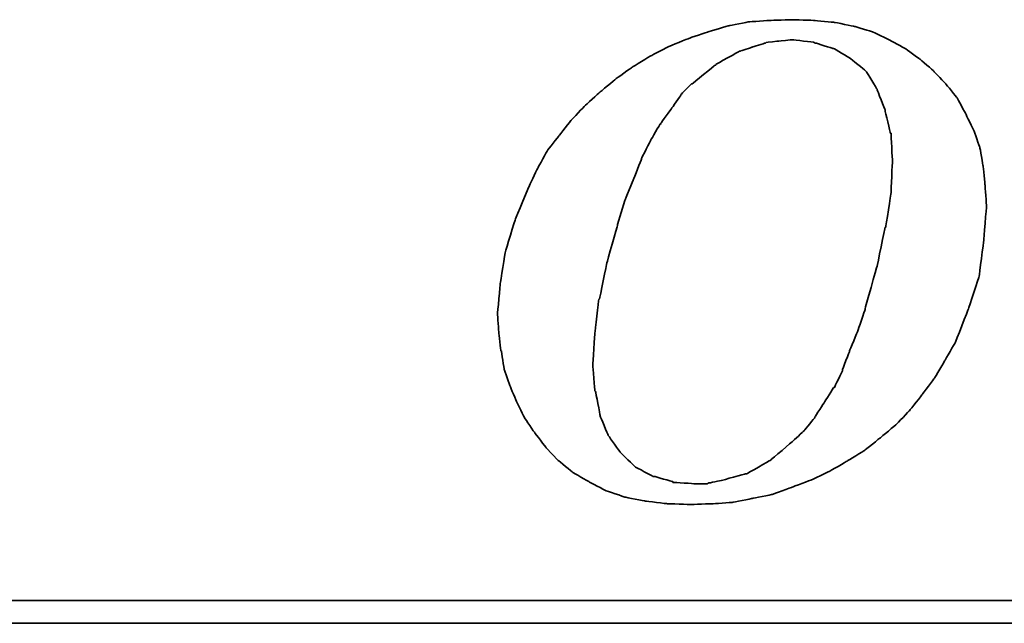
# Model space of a CAD drawing. Header units: millimetres. Extents: x 245 to 557, y 190 to 283.
# Tile 36 of 53: x 481.15 to 484.88, y 219.26 to 221.54. Entities that reach past the tile are written whole.
import ezdxf

# ---------------------------------------------------------------- set-up
doc = ezdxf.new("R2010")
doc.units = ezdxf.units.MM
doc.layers.add('DIM', color=4, linetype='Continuous')
doc.layers.add('layer 1', color=7, linetype='Continuous')

# ---------------------------------------------------------------- blocks, each defined once
blk = doc.blocks.new('TBI MOTION logo(完整正式版)')
at = {"layer": 'layer 1', "color": 22, "lineweight": 35}
for points, knots in [([(-11.34375, -6.98375), (-11.34375, -6.98375), (-10.91375, -7.43875), (-10.91375, -7.43875), (-10.91375, -7.43875), (-10.91375, -7.43875), (-10.38625, -7.87125), (-10.38625, -7.87125), (-10.38625, -7.87125), (-10.38625, -7.87125), (-9.81125, -8.20375), (-9.81125, -8.20375), (-9.81125, -8.20375), (-9.81125, -8.20375), (-9.21125, -8.51875), (-9.21125, -8.51875), (-9.21125, -8.51875), (-9.21125, -8.51875), (-8.51625, -8.75875), (-8.51625, -8.75875), (-8.51625, -8.75875), (-8.51625, -8.75875), (-7.77125, -8.90375), (-7.77125, -8.90375), (-7.77125, -8.90375), (-7.77125, -8.90375), (-6.97875, -8.99875), (-6.97875, -8.99875), (-6.97875, -8.99875), (-6.97875, -8.99875), (-6.14125, -9.02375), (-6.14125, -9.02375), (-6.14125, -9.02375), (-6.14125, -9.02375), (-5.37125, -8.99875), (-5.37125, -8.99875), (-5.37125, -8.99875), (-5.37125, -8.99875), (-4.65375, -8.94875), (-4.65375, -8.94875), (-4.65375, -8.94875), (-4.65375, -8.94875), (-3.93375, -8.80625), (-3.93375, -8.80625), (-3.93375, -8.80625), (-3.93375, -8.80625), (-3.21375, -8.66375), (-3.21375, -8.66375), (-3.21375, -8.66375), (-3.21375, -8.66375), (-2.49375, -8.39875), (-2.49375, -8.39875), (-2.49375, -8.39875), (-2.49375, -8.39875), (-1.79875, -8.13375), (-1.79875, -8.13375), (-1.79875, -8.13375), (-1.79875, -8.13375), (-1.17375, -7.84375), (-1.17375, -7.84375), (-1.17375, -7.84375), (-1.17375, -7.84375), (-0.52375, -7.46375), (-0.52375, -7.46375), (-0.52375, -7.46375), (-0.52375, -7.46375), (0.10124, -7.07875), (0.10124, -7.07875), (0.10124, -7.07875), (0.10124, -7.07875), (0.67625, -6.62375), (0.67625, -6.62375), (0.67625, -6.62375), (0.67625, -6.62375), (1.24874, -6.14375), (1.24874, -6.14375), (1.24874, -6.14375), (1.24874, -6.14375), (1.72874, -5.64125), (1.72874, -5.64125), (1.72874, -5.64125), (1.72874, -5.64125), (2.18624, -5.06375), (2.18624, -5.06375), (2.18624, -5.06375), (2.18624, -5.06375), (2.61625, -4.48874), (2.61625, -4.48874), (2.61625, -4.48874), (2.61625, -4.48874), (3.00125, -3.83874), (3.00125, -3.83874), (3.00125, -3.83874), (3.00125, -3.83874), (3.36124, -3.21374), (3.36124, -3.21374), (3.36124, -3.21374), (3.36124, -3.21374), (3.84374, -1.99125), (3.84374, -1.99125), (3.84374, -1.99125), (3.84374, -1.99125), (4.22625, -0.81875), (4.22625, -0.81875), (4.22625, -0.81875), (4.22625, -0.81875), (4.39125, 0.45624), (4.39125, 0.45624), (4.39125, 0.45624), (4.39125, 0.45624), (4.48874, 1.70124), (4.48874, 1.70124), (4.48874, 1.70124), (4.48874, 1.70124), (4.43874, 2.44625), (4.43874, 2.44625), (4.43874, 2.44625), (4.43874, 2.44625), (4.36874, 3.14125), (4.36874, 3.14125), (4.36874, 3.14125), (4.36874, 3.14125), (4.25125, 3.81125), (4.25125, 3.81125), (4.25125, 3.81125), (4.25125, 3.81125), (4.03124, 4.41125), (4.03124, 4.41125), (4.03124, 4.41125), (4.03124, 4.41125), (3.74374, 5.01125), (3.74374, 5.01125), (3.74374, 5.01125), (3.74374, 5.01125), (3.43124, 5.58875), (3.43124, 5.58875), (3.43124, 5.58875), (3.43124, 5.58875), (3.02625, 6.09125), (3.02625, 6.09125), (3.02625, 6.09125), (3.02625, 6.09125), (2.59374, 6.54875), (2.59374, 6.54875), (2.59374, 6.54875), (2.59374, 6.54875), (2.09124, 6.98125), (2.09124, 6.98125), (2.09124, 6.98125), (2.09124, 6.98125), (1.56124, 7.36625), (1.56124, 7.36625), (1.56124, 7.36625), (1.56124, 7.36625), (0.98624, 7.67625), (0.98624, 7.67625), (0.98624, 7.67625), (0.98624, 7.67625), (0.38624, 7.96375), (0.38624, 7.96375), (0.38624, 7.96375), (0.38624, 7.96375), (-0.25875, 8.15625), (-0.25875, 8.15625), (-0.25875, 8.15625), (-0.25875, 8.15625), (-0.98125, 8.30125), (-0.98125, 8.30125), (-0.98125, 8.30125), (-0.98125, 8.30125), (-1.70124, 8.37125), (-1.70124, 8.37125), (-1.70124, 8.37125), (-1.70124, 8.37125), (-2.49375, 8.39624), (-2.49375, 8.39624), (-2.49375, 8.39624), (-2.49375, 8.39624), (-3.28625, 8.37125), (-3.28625, 8.37125), (-3.28625, 8.37125), (-3.28625, 8.37125), (-4.05125, 8.32125), (-4.05125, 8.32125), (-4.05125, 8.32125), (-4.05125, 8.32125), (-4.77375, 8.18125), (-4.77375, 8.18125), (-4.77375, 8.18125), (-4.77375, 8.18125), (-5.51625, 7.96375), (-5.51625, 7.96375), (-5.51625, 7.96375), (-5.51625, 7.96375), (-6.21125, 7.72625), (-6.21125, 7.72625), (-6.21125, 7.72625), (-6.21125, 7.72625), (-6.92875, 7.43625), (-6.92875, 7.43625), (-6.92875, 7.43625), (-6.92875, 7.43625), (-7.57875, 7.10125), (-7.57875, 7.10125), (-7.57875, 7.10125), (-7.57875, 7.10125), (-8.24875, 6.69125), (-8.24875, 6.69125), (-8.24875, 6.69125), (-8.24875, 6.69125), (-8.84875, 6.26125), (-8.84875, 6.26125), (-8.84875, 6.26125), (-8.84875, 6.26125), (-9.42625, 5.78125), (-9.42625, 5.78125), (-9.42625, 5.78125), (-9.42625, 5.78125), (-9.95375, 5.30125), (-9.95375, 5.30125), (-9.95375, 5.30125), (-9.95375, 5.30125), (-10.43375, 4.79624), (-10.43375, 4.79624), (-10.43375, 4.79624), (-10.43375, 4.79624), (-10.88875, 4.22125), (-10.88875, 4.22125), (-10.88875, 4.22125), (-10.88875, 4.22125), (-11.29875, 3.69375), (-11.29875, 3.69375), (-11.29875, 3.69375), (-11.29875, 3.69375), (-11.63375, 3.09125), (-11.63375, 3.09125), (-11.63375, 3.09125), (-11.63375, 3.09125), (-11.91875, 2.49625), (-11.91875, 2.49625), (-11.91875, 2.49625), (-11.91875, 2.49625), (-12.44875, 1.24625), (-12.44875, 1.24625), (-12.44875, 1.24625), (-12.44875, 1.24625), (-12.80875, 0.06874), (-12.80875, 0.06874), (-12.80875, 0.06874), (-12.80875, 0.06874), (-12.99875, -1.07875), (-12.99875, -1.07875), (-12.99875, -1.07875), (-12.99875, -1.07875), (-13.09375, -2.18375), (-13.09375, -2.18375), (-13.09375, -2.18375), (-13.09375, -2.18375), (-13.04875, -2.85375), (-13.04875, -2.85375), (-13.04875, -2.85375), (-13.04875, -2.85375), (-12.97375, -3.50375), (-12.97375, -3.50375), (-12.97375, -3.50375), (-12.97375, -3.50375), (-12.95375, -3.50375), (-12.95375, -3.50375), (-12.95375, -3.50375), (-12.95375, -3.50375), (-12.85375, -4.17375), (-12.85375, -4.17375), (-12.85375, -4.17375), (-12.85375, -4.17375), (-12.63875, -4.77624), (-12.63875, -4.77624), (-12.63875, -4.77624), (-12.63875, -4.77624), (-12.39875, -5.35125), (-12.39875, -5.35125), (-12.39875, -5.35125), (-12.39875, -5.35125), (-12.11375, -5.92875), (-12.11375, -5.92875), (-12.11375, -5.92875), (-12.11375, -5.92875), (-11.75375, -6.45375), (-11.75375, -6.45375), (-11.75375, -6.45375), (-11.75375, -6.45375), (-11.34375, -6.98375), (-11.34375, -6.98375)], [0, 0, 0, 0, 0.01369863, 0.01369863, 0.01369863, 0.01369864, 0.02739726, 0.02739726, 0.02739726, 0.02739727, 0.04109589, 0.04109589, 0.04109589, 0.0410959, 0.05479452, 0.05479452, 0.05479452, 0.05479453, 0.06849315, 0.06849315, 0.06849315, 0.06849316, 0.08219178, 0.08219178, 0.08219178, 0.08219179, 0.09589041, 0.09589041, 0.09589041, 0.09589042, 0.10958904, 0.10958904, 0.10958904, 0.10958905, 0.12328767, 0.12328767, 0.12328767, 0.12328768, 0.1369863, 0.1369863, 0.1369863, 0.13698631, 0.15068493, 0.15068493, 0.15068493, 0.15068494, 0.16438356, 0.16438356, 0.16438356, 0.16438357, 0.17808219, 0.17808219, 0.17808219, 0.1780822, 0.19178082, 0.19178082, 0.19178082, 0.19178083, 0.20547945, 0.20547945, 0.20547945, 0.20547946, 0.21917808, 0.21917808, 0.21917808, 0.21917809, 0.23287671, 0.23287671, 0.23287671, 0.23287672, 0.24657534, 0.24657534, 0.24657534, 0.24657535, 0.26027397, 0.26027397, 0.26027397, 0.26027398, 0.2739726, 0.2739726, 0.2739726, 0.27397261, 0.28767123, 0.28767123, 0.28767123, 0.28767124, 0.30136986, 0.30136986, 0.30136986, 0.30136987, 0.31506849, 0.31506849, 0.31506849, 0.3150685, 0.32876712, 0.32876712, 0.32876712, 0.32876713, 0.34246575, 0.34246575, 0.34246575, 0.34246576, 0.35616438, 0.35616438, 0.35616438, 0.35616439, 0.36986301, 0.36986301, 0.36986301, 0.36986302, 0.38356164, 0.38356164, 0.38356164, 0.38356165, 0.39726027, 0.39726027, 0.39726027, 0.39726028, 0.4109589, 0.4109589, 0.4109589, 0.41095891, 0.42465753, 0.42465753, 0.42465753, 0.42465754, 0.43835616, 0.43835616, 0.43835616, 0.43835617, 0.45205479, 0.45205479, 0.45205479, 0.4520548, 0.46575342, 0.46575342, 0.46575342, 0.46575343, 0.47945205, 0.47945205, 0.47945205, 0.47945206, 0.49315068, 0.49315068, 0.49315068, 0.49315069, 0.50684932, 0.50684932, 0.50684932, 0.50684933, 0.52054795, 0.52054795, 0.52054795, 0.52054796, 0.53424658, 0.53424658, 0.53424658, 0.53424659, 0.54794521, 0.54794521, 0.54794521, 0.54794522, 0.56164384, 0.56164384, 0.56164384, 0.56164385, 0.57534247, 0.57534247, 0.57534247, 0.57534248, 0.5890411, 0.5890411, 0.5890411, 0.58904111, 0.60273973, 0.60273973, 0.60273973, 0.60273974, 0.61643836, 0.61643836, 0.61643836, 0.61643837, 0.63013699, 0.63013699, 0.63013699, 0.630137, 0.64383562, 0.64383562, 0.64383562, 0.64383563, 0.65753425, 0.65753425, 0.65753425, 0.65753426, 0.67123288, 0.67123288, 0.67123288, 0.67123289, 0.68493151, 0.68493151, 0.68493151, 0.68493152, 0.69863014, 0.69863014, 0.69863014, 0.69863015, 0.71232877, 0.71232877, 0.71232877, 0.71232878, 0.7260274, 0.7260274, 0.7260274, 0.72602741, 0.73972603, 0.73972603, 0.73972603, 0.73972604, 0.75342466, 0.75342466, 0.75342466, 0.75342467, 0.76712329, 0.76712329, 0.76712329, 0.7671233, 0.78082192, 0.78082192, 0.78082192, 0.78082193, 0.79452055, 0.79452055, 0.79452055, 0.79452056, 0.80821918, 0.80821918, 0.80821918, 0.80821919, 0.82191781, 0.82191781, 0.82191781, 0.82191782, 0.83561644, 0.83561644, 0.83561644, 0.83561645, 0.84931507, 0.84931507, 0.84931507, 0.84931508, 0.8630137, 0.8630137, 0.8630137, 0.86301371, 0.87671233, 0.87671233, 0.87671233, 0.87671234, 0.89041096, 0.89041096, 0.89041096, 0.89041097, 0.90410959, 0.90410959, 0.90410959, 0.9041096, 0.91780822, 0.91780822, 0.91780822, 0.91780823, 0.93150685, 0.93150685, 0.93150685, 0.93150686, 0.94520548, 0.94520548, 0.94520548, 0.94520549, 0.95890411, 0.95890411, 0.95890411, 0.95890412, 0.97260274, 0.97260274, 0.97260274, 0.97260275, 0.98630137, 0.98630137, 0.98630137, 0.98630138, 1, 1, 1, 1]), ([(-8.77875, 1.03124), (-8.77875, 1.03124), (-8.51625, 1.89625), (-8.51625, 1.89625), (-8.51625, 1.89625), (-8.51625, 1.89625), (-8.20375, 2.66375), (-8.20375, 2.66375), (-8.20375, 2.66375), (-8.20375, 2.66375), (-7.91625, 3.38125), (-7.91625, 3.38125), (-7.91625, 3.38125), (-7.91625, 3.38125), (-7.91625, 3.40624), (-7.91625, 3.40624), (-7.91625, 3.40624), (-7.91625, 3.40624), (-7.57875, 4.07624), (-7.57875, 4.07624), (-7.57875, 4.07624), (-7.57875, 4.07624), (-7.24375, 4.65125), (-7.24375, 4.65125), (-7.24375, 4.65125), (-7.24375, 4.65125), (-7.21875, 4.65125), (-7.21875, 4.65125), (-7.21875, 4.65125), (-7.21875, 4.65125), (-7.21875, 4.67624), (-7.21875, 4.67624), (-7.21875, 4.67624), (-7.21875, 4.67624), (-6.83625, 5.20375), (-6.83625, 5.20375), (-6.83625, 5.20375), (-6.83625, 5.20375), (-6.49875, 5.68625), (-6.49875, 5.68625), (-6.49875, 5.68625), (-6.49875, 5.68625), (-6.49875, 5.70625), (-6.49875, 5.70625), (-6.49875, 5.70625), (-6.49875, 5.70625), (-6.11625, 6.09125), (-6.11625, 6.09125), (-6.11625, 6.09125), (-6.11625, 6.09125), (-6.09125, 6.09125), (-6.09125, 6.09125), (-6.09125, 6.09125), (-6.09125, 6.09125), (-5.27375, 6.76625), (-5.27375, 6.76625), (-5.27375, 6.76625), (-5.27375, 6.76625), (-5.24875, 6.76625), (-5.24875, 6.76625), (-5.24875, 6.76625), (-5.24875, 6.76625), (-5.24875, 6.78625), (-5.24875, 6.78625), (-5.24875, 6.78625), (-5.24875, 6.78625), (-4.38875, 7.26624), (-4.38875, 7.26624), (-4.38875, 7.26624), (-4.38875, 7.26624), (-4.36125, 7.26624), (-4.36125, 7.26624), (-4.36125, 7.26624), (-4.36125, 7.26624), (-3.93375, 7.41125), (-3.93375, 7.41125), (-3.93375, 7.41125), (-3.93375, 7.41125), (-3.47375, 7.55625), (-3.47375, 7.55625), (-3.47375, 7.55625), (-3.47375, 7.55625), (-3.45375, 7.55625), (-3.45375, 7.55625), (-3.45375, 7.55625), (-3.45375, 7.55625), (-3.42875, 7.58124), (-3.42875, 7.58124), (-3.42875, 7.58124), (-3.42875, 7.58124), (-2.97375, 7.62625), (-2.97375, 7.62625), (-2.97375, 7.62625), (-2.97375, 7.62625), (-2.49375, 7.67625), (-2.49375, 7.67625), (-2.49375, 7.67625), (-2.49375, 7.67625), (-2.46875, 7.67625), (-2.46875, 7.67625), (-2.46875, 7.67625), (-2.46875, 7.67625), (-1.70124, 7.58124), (-1.70124, 7.58124), (-1.70124, 7.58124), (-1.70124, 7.58124), (-1.67875, 7.55625), (-1.67875, 7.55625), (-1.67875, 7.55625), (-1.67875, 7.55625), (-1.65375, 7.55625), (-1.65375, 7.55625), (-1.65375, 7.55625), (-1.65375, 7.55625), (-1.03125, 7.36625), (-1.03125, 7.36625), (-1.03125, 7.36625), (-1.03125, 7.36625), (-1.00625, 7.36625), (-1.00625, 7.36625), (-1.00625, 7.36625), (-1.00625, 7.36625), (-0.43124, 7.02624), (-0.43124, 7.02624), (-0.43124, 7.02624), (-0.43124, 7.02624), (-0.40625, 7.00624), (-0.40625, 7.00624), (-0.40625, 7.00624), (-0.40625, 7.00624), (0.12124, 6.57124), (0.12124, 6.57124), (0.12124, 6.57124), (0.12124, 6.57124), (0.14624, 6.54875), (0.14624, 6.54875), (0.14624, 6.54875), (0.14624, 6.54875), (0.17124, 6.52375), (0.17124, 6.52375), (0.17124, 6.52375), (0.17124, 6.52375), (0.55625, 5.89875), (0.55625, 5.89875), (0.55625, 5.89875), (0.55625, 5.89875), (0.55625, 5.87625), (0.55625, 5.87625), (0.55625, 5.87625), (0.55625, 5.87625), (0.84124, 5.15625), (0.84124, 5.15625), (0.84124, 5.15625), (0.84124, 5.15625), (0.84124, 5.13125), (0.84124, 5.13125), (0.84124, 5.13125), (0.84124, 5.13125), (1.03624, 4.31875), (1.03624, 4.31875), (1.03624, 4.31875), (1.03624, 4.31875), (1.05624, 4.31875), (1.05624, 4.31875), (1.05624, 4.31875), (1.05624, 4.31875), (1.05624, 4.29125), (1.05624, 4.29125), (1.05624, 4.29125), (1.05624, 4.29125), (1.10625, 3.33125), (1.10625, 3.33125), (1.10625, 3.33125), (1.10625, 3.33125), (1.10625, 3.30875), (1.10625, 3.30875), (1.10625, 3.30875), (1.10625, 3.30875), (1.05624, 2.20624), (1.05624, 2.20624), (1.05624, 2.20624), (1.05624, 2.20624), (1.05624, 2.18124), (1.05624, 2.18124), (1.05624, 2.18124), (1.05624, 2.18124), (0.86624, 0.93624), (0.86624, 0.93624), (0.86624, 0.93624), (0.86624, 0.93624), (0.84124, 0.93624), (0.84124, 0.93624), (0.84124, 0.93624), (0.84124, 0.93624), (0.55625, -0.45874), (0.55625, -0.45874), (0.55625, -0.45874), (0.55625, -0.45874), (0.12124, -1.99125), (0.12124, -1.99125), (0.12124, -1.99125), (0.12124, -1.99125), (0.12124, -2.01874), (0.12124, -2.01874), (0.12124, -2.01874), (0.12124, -2.01874), (-0.13874, -2.78375), (-0.13874, -2.78375), (-0.13874, -2.78375), (-0.13874, -2.78375), (-0.43124, -3.50375), (-0.43124, -3.50375), (-0.43124, -3.50375), (-0.43124, -3.50375), (-0.69375, -4.19875), (-0.69375, -4.19875), (-0.69375, -4.19875), (-0.69375, -4.19875), (-0.69375, -4.22375), (-0.69375, -4.22375), (-0.69375, -4.22375), (-0.69375, -4.22375), (-0.98125, -4.82374), (-0.98125, -4.82374), (-0.98125, -4.82374), (-0.98125, -4.82374), (-1.00625, -4.82374), (-1.00625, -4.82374), (-1.00625, -4.82374), (-1.00625, -4.82374), (-1.33875, -5.35125), (-1.33875, -5.35125), (-1.33875, -5.35125), (-1.33875, -5.35125), (-1.67875, -5.87875), (-1.67875, -5.87875), (-1.67875, -5.87875), (-1.67875, -5.87875), (-1.67875, -5.90375), (-1.67875, -5.90375), (-1.67875, -5.90375), (-1.67875, -5.90375), (-2.05875, -6.35875), (-2.05875, -6.35875), (-2.05875, -6.35875), (-2.05875, -6.35875), (-2.08375, -6.38375), (-2.08375, -6.38375), (-2.08375, -6.38375), (-2.08375, -6.38375), (-2.46875, -6.74375), (-2.46875, -6.74375), (-2.46875, -6.74375), (-2.46875, -6.74375), (-3.25875, -7.41625), (-3.25875, -7.41625), (-3.25875, -7.41625), (-3.25875, -7.41625), (-3.28625, -7.43875), (-3.28625, -7.43875), (-3.28625, -7.43875), (-3.28625, -7.43875), (-4.12375, -7.91875), (-4.12375, -7.91875), (-4.12375, -7.91875), (-4.12375, -7.91875), (-4.14875, -7.91875), (-4.14875, -7.91875), (-4.14875, -7.91875), (-4.14875, -7.91875), (-4.17125, -7.91875), (-4.17125, -7.91875), (-4.17125, -7.91875), (-4.17125, -7.91875), (-5.03375, -8.15875), (-5.03375, -8.15875), (-5.03375, -8.15875), (-5.03375, -8.15875), (-5.51625, -8.25625), (-5.51625, -8.25625), (-5.51625, -8.25625), (-5.51625, -8.25625), (-5.54125, -8.27875), (-5.54125, -8.27875), (-5.54125, -8.27875), (-5.54125, -8.27875), (-5.56375, -8.27875), (-5.56375, -8.27875), (-5.56375, -8.27875), (-5.56375, -8.27875), (-5.99625, -8.27875), (-5.99625, -8.27875), (-5.99625, -8.27875), (-5.99625, -8.27875), (-6.76375, -8.23125), (-6.76375, -8.23125), (-6.76375, -8.23125), (-6.76375, -8.23125), (-6.78875, -8.23125), (-6.78875, -8.23125), (-6.78875, -8.23125), (-6.78875, -8.23125), (-6.78875, -8.20375), (-6.78875, -8.20375), (-6.78875, -8.20375), (-6.78875, -8.20375), (-7.45875, -8.01375), (-7.45875, -8.01375), (-7.45875, -8.01375), (-7.45875, -8.01375), (-7.48375, -8.01375), (-7.48375, -8.01375), (-7.48375, -8.01375), (-7.48375, -8.01375), (-7.50875, -8.01375), (-7.50875, -8.01375), (-7.50875, -8.01375), (-7.50875, -8.01375), (-8.13125, -7.67875), (-8.13125, -7.67875), (-8.13125, -7.67875), (-8.13125, -7.67875), (-8.15625, -7.65375), (-8.15625, -7.65375), (-8.15625, -7.65375), (-8.15625, -7.65375), (-8.65875, -7.17375), (-8.65875, -7.17375), (-8.65875, -7.17375), (-8.65875, -7.17375), (-8.68375, -7.14875), (-8.68375, -7.14875), (-8.68375, -7.14875), (-8.68375, -7.14875), (-9.08875, -6.57375), (-9.08875, -6.57375), (-9.08875, -6.57375), (-9.08875, -6.57375), (-9.11375, -6.54875), (-9.11375, -6.54875), (-9.11375, -6.54875), (-9.11375, -6.54875), (-9.11375, -6.52875), (-9.11375, -6.52875), (-9.11375, -6.52875), (-9.11375, -6.52875), (-9.40375, -5.85375), (-9.40375, -5.85375), (-9.40375, -5.85375), (-9.40375, -5.85375), (-9.40375, -5.82875), (-9.40375, -5.82875), (-9.40375, -5.82875), (-9.40375, -5.82875), (-9.56875, -4.96875), (-9.56875, -4.96875), (-9.56875, -4.96875), (-9.56875, -4.96875), (-9.59375, -4.94375), (-9.59375, -4.94375), (-9.59375, -4.94375), (-9.59375, -4.94375), (-9.66375, -4.03375), (-9.66375, -4.03375), (-9.66375, -4.03375), (-9.66375, -4.03375), (-9.66375, -4.00875), (-9.66375, -4.00875), (-9.66375, -4.00875), (-9.66375, -4.00875), (-9.59375, -2.85375), (-9.59375, -2.85375), (-9.59375, -2.85375), (-9.59375, -2.85375), (-9.45125, -1.65875), (-9.45125, -1.65875), (-9.45125, -1.65875), (-9.45125, -1.65875), (-9.42625, -1.63375), (-9.42625, -1.63375), (-9.42625, -1.63375), (-9.42625, -1.63375), (-9.16125, -0.33875), (-9.16125, -0.33875), (-9.16125, -0.33875), (-9.16125, -0.33875), (-8.77875, 1.00624), (-8.77875, 1.00624), (-8.77875, 1.00624), (-8.77875, 1.00624), (-8.77875, 1.03124), (-8.77875, 1.03124)], [0, 0, 0, 0, 0.01020408, 0.01020408, 0.01020408, 0.01020409, 0.02040816, 0.02040816, 0.02040816, 0.02040817, 0.03061224, 0.03061224, 0.03061224, 0.03061225, 0.04081633, 0.04081633, 0.04081633, 0.04081634, 0.05102041, 0.05102041, 0.05102041, 0.05102042, 0.06122449, 0.06122449, 0.06122449, 0.0612245, 0.07142857, 0.07142857, 0.07142857, 0.07142858, 0.08163265, 0.08163265, 0.08163265, 0.08163266, 0.09183673, 0.09183673, 0.09183673, 0.09183674, 0.10204082, 0.10204082, 0.10204082, 0.10204083, 0.1122449, 0.1122449, 0.1122449, 0.11224491, 0.12244898, 0.12244898, 0.12244898, 0.12244899, 0.13265306, 0.13265306, 0.13265306, 0.13265307, 0.14285714, 0.14285714, 0.14285714, 0.14285715, 0.15306122, 0.15306122, 0.15306122, 0.15306123, 0.16326531, 0.16326531, 0.16326531, 0.16326532, 0.17346939, 0.17346939, 0.17346939, 0.1734694, 0.18367347, 0.18367347, 0.18367347, 0.18367348, 0.19387755, 0.19387755, 0.19387755, 0.19387756, 0.20408163, 0.20408163, 0.20408163, 0.20408164, 0.21428571, 0.21428571, 0.21428571, 0.21428572, 0.2244898, 0.2244898, 0.2244898, 0.22448981, 0.23469388, 0.23469388, 0.23469388, 0.23469389, 0.24489796, 0.24489796, 0.24489796, 0.24489797, 0.25510204, 0.25510204, 0.25510204, 0.25510205, 0.26530612, 0.26530612, 0.26530612, 0.26530613, 0.2755102, 0.2755102, 0.2755102, 0.27551021, 0.28571429, 0.28571429, 0.28571429, 0.2857143, 0.29591837, 0.29591837, 0.29591837, 0.29591838, 0.30612245, 0.30612245, 0.30612245, 0.30612246, 0.31632653, 0.31632653, 0.31632653, 0.31632654, 0.32653061, 0.32653061, 0.32653061, 0.32653062, 0.33673469, 0.33673469, 0.33673469, 0.3367347, 0.34693878, 0.34693878, 0.34693878, 0.34693879, 0.35714286, 0.35714286, 0.35714286, 0.35714287, 0.36734694, 0.36734694, 0.36734694, 0.36734695, 0.37755102, 0.37755102, 0.37755102, 0.37755103, 0.3877551, 0.3877551, 0.3877551, 0.38775511, 0.39795918, 0.39795918, 0.39795918, 0.39795919, 0.40816327, 0.40816327, 0.40816327, 0.40816328, 0.41836735, 0.41836735, 0.41836735, 0.41836736, 0.42857143, 0.42857143, 0.42857143, 0.42857144, 0.43877551, 0.43877551, 0.43877551, 0.43877552, 0.44897959, 0.44897959, 0.44897959, 0.4489796, 0.45918367, 0.45918367, 0.45918367, 0.45918368, 0.46938776, 0.46938776, 0.46938776, 0.46938777, 0.47959184, 0.47959184, 0.47959184, 0.47959185, 0.48979592, 0.48979592, 0.48979592, 0.48979593, 0.5, 0.5, 0.5, 0.50000001, 0.51020408, 0.51020408, 0.51020408, 0.51020409, 0.52040816, 0.52040816, 0.52040816, 0.52040817, 0.53061224, 0.53061224, 0.53061224, 0.53061225, 0.54081633, 0.54081633, 0.54081633, 0.54081634, 0.55102041, 0.55102041, 0.55102041, 0.55102042, 0.56122449, 0.56122449, 0.56122449, 0.5612245, 0.57142857, 0.57142857, 0.57142857, 0.57142858, 0.58163265, 0.58163265, 0.58163265, 0.58163266, 0.59183673, 0.59183673, 0.59183673, 0.59183674, 0.60204082, 0.60204082, 0.60204082, 0.60204083, 0.6122449, 0.6122449, 0.6122449, 0.61224491, 0.62244898, 0.62244898, 0.62244898, 0.62244899, 0.63265306, 0.63265306, 0.63265306, 0.63265307, 0.64285714, 0.64285714, 0.64285714, 0.64285715, 0.65306122, 0.65306122, 0.65306122, 0.65306123, 0.66326531, 0.66326531, 0.66326531, 0.66326532, 0.67346939, 0.67346939, 0.67346939, 0.6734694, 0.68367347, 0.68367347, 0.68367347, 0.68367348, 0.69387755, 0.69387755, 0.69387755, 0.69387756, 0.70408163, 0.70408163, 0.70408163, 0.70408164, 0.71428571, 0.71428571, 0.71428571, 0.71428572, 0.7244898, 0.7244898, 0.7244898, 0.72448981, 0.73469388, 0.73469388, 0.73469388, 0.73469389, 0.74489796, 0.74489796, 0.74489796, 0.74489797, 0.75510204, 0.75510204, 0.75510204, 0.75510205, 0.76530612, 0.76530612, 0.76530612, 0.76530613, 0.7755102, 0.7755102, 0.7755102, 0.77551021, 0.78571429, 0.78571429, 0.78571429, 0.7857143, 0.79591837, 0.79591837, 0.79591837, 0.79591838, 0.80612245, 0.80612245, 0.80612245, 0.80612246, 0.81632653, 0.81632653, 0.81632653, 0.81632654, 0.82653061, 0.82653061, 0.82653061, 0.82653062, 0.83673469, 0.83673469, 0.83673469, 0.8367347, 0.84693878, 0.84693878, 0.84693878, 0.84693879, 0.85714286, 0.85714286, 0.85714286, 0.85714287, 0.86734694, 0.86734694, 0.86734694, 0.86734695, 0.87755102, 0.87755102, 0.87755102, 0.87755103, 0.8877551, 0.8877551, 0.8877551, 0.88775511, 0.89795918, 0.89795918, 0.89795918, 0.89795919, 0.90816327, 0.90816327, 0.90816327, 0.90816328, 0.91836735, 0.91836735, 0.91836735, 0.91836736, 0.92857143, 0.92857143, 0.92857143, 0.92857144, 0.93877551, 0.93877551, 0.93877551, 0.93877552, 0.94897959, 0.94897959, 0.94897959, 0.9489796, 0.95918367, 0.95918367, 0.95918367, 0.95918368, 0.96938776, 0.96938776, 0.96938776, 0.96938777, 0.97959184, 0.97959184, 0.97959184, 0.97959185, 0.98979592, 0.98979592, 0.98979592, 0.98979593, 1, 1, 1, 1]), ([(75.90875, -9.47875), (75.90875, -9.47875), (75.90875, -12.28625), (75.90875, -12.28625), (75.90875, -12.28625), (75.90875, -12.28625), (75.90875, -12.47875), (75.90875, -12.47875), (75.90875, -12.47875), (75.90875, -12.47875), (75.71625, -12.47875), (75.71625, -12.47875), (75.71625, -12.47875), (75.71625, -12.47875), (-88.32875, -12.47875), (-88.32875, -12.47875), (-88.32875, -12.47875), (-88.32875, -12.47875), (-88.32875, -13.29375), (-88.32875, -13.29375), (-88.32875, -13.29375), (-88.32875, -13.29375), (82.89125, -13.29375), (82.89125, -13.29375), (82.89125, -13.29375), (82.89125, -13.29375), (75.90875, -9.47875), (75.90875, -9.47875)], [0, 0, 0, 0, 0.14285714, 0.14285714, 0.14285714, 0.14285715, 0.28571429, 0.28571429, 0.28571429, 0.2857143, 0.42857143, 0.42857143, 0.42857143, 0.42857144, 0.57142857, 0.57142857, 0.57142857, 0.57142858, 0.71428571, 0.71428571, 0.71428571, 0.71428572, 0.85714286, 0.85714286, 0.85714286, 0.85714287, 1, 1, 1, 1])]:
    blk.add_open_spline(points, degree=3, knots=knots, dxfattribs=at)

msp = doc.modelspace()

# ---------------------------------------------------------------- block references
at = {"layer": 'DIM', "color": 0, "xscale": 0.1054262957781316, "yscale": 0.1054262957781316, "zscale": 0.1054262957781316}
msp.add_blockref('TBI MOTION logo(完整正式版)', (484.3439, 220.6577), dxfattribs=at)

doc.saveas('drawing.dxf')
